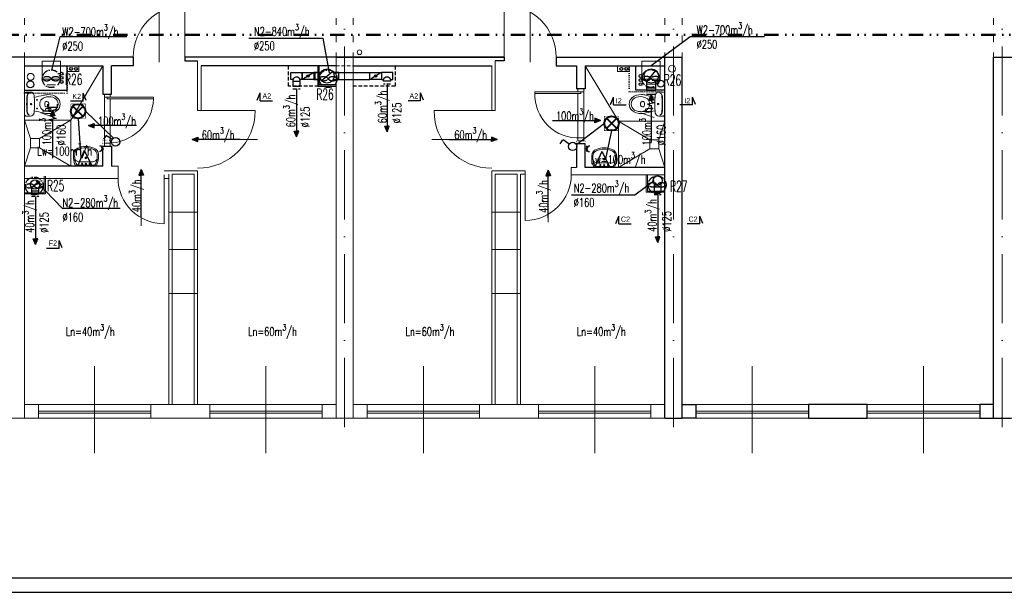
# Model space of a CAD drawing. Header units: millimetres. Extents: x -6513 to 30474, y -6915 to 65597.
# Tile 222 of 256: x 657 to 2364, y 25134 to 26127. Entities that reach past the tile are written whole.
import ezdxf
from ezdxf.enums import TextEntityAlignment as Align

# ---------------------------------------------------------------- set-up
doc = ezdxf.new("R2010")
doc.units = ezdxf.units.MM
for name, pattern in [('ACAD_ISO03W100', [30, 12, -18]), ('ACAD_ISO10W100', [18, 12, -3, 0, -3]), ('DASHED', [19.05, 12.7, -6.35]), ('DIVIDE2', [0.625, 0.25, -0.125, 0, -0.125, 0, -0.125]), ('DOT', [6.35, 0, -6.35])]:
    doc.linetypes.add(name, pattern=pattern)
doc.layers.get('0').update_dxf_attribs({"color": 8})
for name, color, linetype in [('A200_General07', 8, 'Continuous'), ('A200_General08', 8, 'Continuous'), ('A270_text04', 8, 'Continuous'), ('A_obudowy', 8, 'Continuous'), ('DB_inst_pomocn', 8, 'Continuous'), ('DB_WM_nawiew-opis', 8, 'Continuous')]:
    doc.layers.add(name, color=color, linetype=linetype)
for name, color, linetype, lineweight in [('A_cienka', 8, 'Continuous', 5), ('A_linia przekroj', 8, 'Continuous', 25), ('A_osie', 8, 'ACAD_ISO10W100', 5), ('A_przerywana', 8, 'ACAD_ISO03W100', 5), ('A_widok', 8, 'Continuous', 13), ('CH-W-WEWN-PPOŻ-PRZEWÓD', 8, 'DIVIDE2', 50), ('cieńkie', 8, 'Continuous', 9), ('DB-WM-nawiew-opis', 8, 'Continuous', 25), ('DB-WM-nawiew-opis-odnośnik', 8, 'Continuous', 30), ('DB-WM-wywiew-opis', 8, 'Continuous', 25), ('DB-WM-wywiew-opis-odnośnik', 8, 'Continuous', 30), ('DB_WM_nawiew', 8, 'Continuous', 30), ('DB_WM_wywiew', 8, 'Continuous', 30), ('DB_WM_ścianka nowa', 8, 'Continuous', 25), ('E_gniazda wtykowe', 1, 'Continuous', 30), ('E_oświetlenie', 1, 'Continuous', 30), ('E_technologia', 1, 'ACAD_ISO10W100', 30), ('noew ściany archwig', 8, 'Continuous', 9), ('R-TABELKA', 8, 'Continuous', 25), ('snitarne archwig nowe', 8, 'Continuous', 9), ('Stolarka ARCHWIG', 8, 'Continuous', 5), ('widokowe ARCHWIG', 8, 'Continuous', 5), ('wyburzenia', 8, 'DOT', 20), ('Ściany ARCHWIG', 8, 'Continuous', 30)]:
    doc.layers.add(name, color=color, linetype=linetype, lineweight=lineweight)
doc.styles.add('BRH', font='txt')
doc.styles.add('SIMPLEXD', font='SIMPLEX.SHX', dxfattribs={"width": 0.6})
doc.styles.get("Standard").update_dxf_attribs({"font": 'txt.shx', "width": 0.9})

# ---------------------------------------------------------------- blocks, each defined once
blk = doc.blocks.new('drzwi schem')
at = {"color": 252, "ltscale": 10}
blk.add_line((0.5, -0.093), (0.5, 1.04), dxfattribs=at)
at = {"color": 252}
blk.add_line((0, 0), (0, 1), dxfattribs=at)
blk.add_arc((0, 0), 1, 0, 90, dxfattribs=at)
blk = doc.blocks.new('klop oli 2')
at = {"layer": 'snitarne archwig nowe', "color": 252}
for p, q in [((0, 17.2), (0, 0)), ((3.8, 20.9), (10.5, 20.9)), ((0, -17.2), (0, 0)), ((3.8, 0), (3.8, 1)), ((3.8, 0), (3.8, -1)), ((38.9, 4.5), (37, 4.5)), ((38.9, -4.5), (37, -4.5)), ((3.8, -20.9), (10.5, -20.9))]:
    blk.add_line(p, q, dxfattribs=at)
for centre, radius in [((11.5, 0), 1.27), ((11.5, 0), 1.27), ((21.6, 7.5), 0.706), ((21.6, -7.5), 0.706)]:
    blk.add_circle(centre, radius, dxfattribs=at)
for centre, radius, start, end in [((3.8, 17.2), 3.76, 90, 180), ((8.4, 15), 3.76, 90, 173.7281), ((9, 15.1), 3.76, 100.2428, 173.7859), ((10.5, 14.9), 6.02, 6.7931, 90), ((144.9, 0), 141.2, 173.7281, 180), ((144.9, 0), 141.2, 180, 186.2719), ((144.9, 0), 140.5, 173.6694, 180), ((144.9, 0), 140.5, 180, 186.3306), ((-114.7, 0), 132.1, 0, 6.7931), ((-114.7, 0), 132.1, 353.2069, 0), ((80, -215.2), 235.3, 101.5744, 105.544), ((43.3, 0), 16.9, 173.7581, 180), ((43.3, 0), 16.9, 180, 186.2419), ((37.3, 0.7), 10.9, 117.4027, 173.7581), ((43.1, -10.6), 23.5, 101.6195, 117.4027), ((44.8, -39.8), 56.5, 94.3794, 102.2907), ((63.6, 0), 28.2, 173.3508, 180), ((63.6, 0), 28.2, 180, 186.6492), ((37, 3.1), 1.41, 90, 173.3508), ((42.4, -7.4), 20.3, 60.8839, 101.6195), ((38.9, 1.7), 2.82, 36.8699, 90), ((41.4, -8), 24.5, 51.2869, 92.3028), ((36.6, 0), 5.65, 0, 36.8699), ((36.6, 0), 5.65, 323.1301, 0), ((46.6, 0), 11.8, 0, 60.8839), ((46.6, 0), 11.8, 299.1161, 0), ((46.6, 0), 15.1, 0, 47.5638), ((46.6, 0), 15.1, 312.4362, 0), ((8.4, -15), 3.76, 186.2719, 270), ((9, -15.1), 3.76, 186.2141, 259.7572), ((10.5, -14.9), 6.02, 270, 353.2069), ((80, 215.2), 235.3, 254.456, 258.4256), ((37.3, -0.7), 10.9, 186.2419, 242.5973), ((43.1, 10.6), 23.5, 242.5973, 258.3805), ((44.8, 39.8), 56.5, 257.7093, 265.6206), ((37, -3.1), 1.41, 186.6492, 270), ((42.4, 7.4), 20.3, 258.3805, 299.1161), ((38.9, -1.7), 2.82, 270, 323.1301), ((41.4, 8), 24.5, 267.6972, 308.7131), ((3.8, -17.2), 3.76, 180, 270)]:
    blk.add_arc(centre, radius, start, end, dxfattribs=at)
blk = doc.blocks.new('umywalka oli2')
at = {"layer": 'snitarne archwig nowe', "color": 252}
for p, q in [((0, 17.6), (0, 0)), ((20.9, 21.6), (13.7, 21.6)), ((0, 0), (0, -17.6)), ((2, 15.4), (2, 0)), ((2, 0), (2, -15.4)), ((7.9, 0), (7.9, 10.8)), ((7.9, -10.8), (7.9, 0)), ((13.7, -21.6), (20.9, -21.6))]:
    blk.add_line(p, q, dxfattribs=at)
for centre, radius in [((4.1, 0), 1.11), ((4.5, 6.6), 0.994), ((14.5, 0), 1.48), ((14.5, 0), 0.946), ((4.5, -6.6), 0.994)]:
    blk.add_circle(centre, radius, dxfattribs=at)
for centre, radius, start, end in [((15.6, -9.9), 31.5, 93.3155, 119.5931), ((14.2, -1.1), 20.5, 88.5847, 126.5008), ((15.3, 12), 7.48, 91.7023, 188.8292), ((17.3, -1.9), 21.5, 82.9063, 97.0937), ((20.4, 10.2), 9.2, 23.1986, 92.7468), ((20.2, 9.5), 12.2, 20.9395, 86.4287), ((-1.2, 0), 33.1, 360, 24.6987), ((-1.2, 0), 33.1, 335.3013, 0), ((-3.2, 0), 37.4, 360, 21.6896), ((-3.2, 0), 37.4, 338.3104, 0), ((14.2, 1.1), 20.5, 233.4992, 271.4153), ((15.3, -12), 7.48, 171.1708, 268.2977), ((20.4, -10.2), 9.2, 267.2532, 336.8014), ((20.2, -9.5), 12.2, 273.5713, 339.0605), ((15.6, 9.9), 31.5, 240.4069, 266.6845), ((17.3, 1.9), 21.5, 262.9063, 277.0937)]:
    blk.add_arc(centre, radius, start, end, dxfattribs=at)
blk = doc.blocks.new('A$C2355049C')
at = {"layer": 'DB-WM-nawiew-opis-odnośnik'}
h = blk.add_hatch(color=256, dxfattribs=at)
h.paths.add_polyline_path([(0, -9.8), (3.9, -9.8), (0, 0)])
h.paths.add_polyline_path([(0, 0), (-3.9, -9.8), (0, -9.8)])
at = {"layer": 'DB-WM-nawiew-opis-odnośnik', "flags": 128}
for points in [[(0, 0), (-3.9, -9.8), (0, -9.8)], [(0, -82.9), (0, 0)], [(0, 0), (3.9, -9.8), (0, -9.8)]]:
    blk.add_lwpolyline(points, dxfattribs=at)
blk = doc.blocks.new('A$C620C4C60')
at = {"layer": 'DB-WM-wywiew-opis-odnośnik'}
h = blk.add_hatch(color=256, dxfattribs=at)
h.paths.add_polyline_path([(0, 0), (9.8, 3.9), (9.8, 0)])
h.paths.add_polyline_path([(9.8, 0), (9.8, -3.9), (0, 0)])
at = {"layer": 'DB-WM-wywiew-opis-odnośnik', "flags": 128}
for points in [[(0, 0), (9.8, 3.9), (9.8, 0)], [(0, 0), (12.1, 0)], [(0, 0), (9.8, -3.9), (9.8, 0)], [(12.1, 0), (14.4, -6.5), (16.6, 6.4), (18.9, 0)], [(18.9, 0), (82.9, 0)]]:
    blk.add_lwpolyline(points, dxfattribs=at)
blk = doc.blocks.new('Sect Mk right')
at = {"layer": 'A200_General07', "color": 1}
for p, q in [((0, 6.01), (0, -0.21)), ((0, 6.01), (3.92, 6.01)), ((0.29, 7.48), (3.92, 6.01))]:
    blk.add_line(p, q, dxfattribs=at)
at = {"layer": 'A270_text04', "color": 0, "style": 'BRH'}
blk.add_attdef('-', text='', height=4.51, dxfattribs=at).set_placement((1.77, 1.49), align=Align.MIDDLE)
blk = doc.blocks.new('gw1')
at = {"layer": 'E_gniazda wtykowe'}
for p, q in [((99083.8, 55839.3), (99080.1, 55839.3)), ((99083.8, 55833.1), (99083.8, 55845.4))]:
    blk.add_line(p, q, dxfattribs=at)
blk.add_arc((99089.8, 55839), 6.04, 87.7958, 267.7958, dxfattribs=at)
blk = doc.blocks.new('raster')
at = {"layer": 'E_oświetlenie', "lineweight": 40}
for p, q in [((-21.2, 21.2), (21.2, -21.2)), ((21.2, 21.2), (-21.2, -21.2))]:
    blk.add_line(p, q, dxfattribs=at)
at = {"layer": 'E_oświetlenie', "const_width": 2}
blk.add_lwpolyline([(-30, -30), (30, -30), (30, 30), (-30, 30)], close=True, dxfattribs=at)
at = {"layer": 'E_oświetlenie', "lineweight": 40}
blk.add_circle((0, 0), 30, dxfattribs=at)

msp = doc.modelspace()

# ---------------------------------------------------------------- hatches: boundary and pattern name
at = {"layer": 'DB_WM_nawiew'}
h = msp.add_hatch(color=256, dxfattribs=at)
edge = h.paths.add_edge_path()
edge.add_arc((1156.948, 26029.553), 2, 0, 360)
h = msp.add_hatch(color=256, dxfattribs=at)
edge = h.paths.add_edge_path()
edge.add_arc((1274.159, 26029.553), 2, 0, 360)

# ---------------------------------------------------------------- linework, layer by layer
at = {"layer": 'A_cienka'}
for p, q in [((965.554, 25793.357), (915.554, 25793.357)), ((1475.554, 25793.357), (1525.554, 25793.357)), ((965.554, 25728.548), (915.554, 25728.548)), ((1475.554, 25728.548), (1525.554, 25728.548)), ((965.554, 25652.467), (915.554, 25652.467)), ((1475.554, 25652.467), (1525.554, 25652.467)), ((665.554, 25460.062), (1205.554, 25460.062)), ((1235.554, 25460.062), (1775.554, 25460.062)), ((1805.554, 25460.062), (2345.554, 25460.062)), ((-2776.446, 25436.062), (2360.554, 25436.062)), ((-2776.446, 25436.062), (7544.554, 25436.062)), ((884.554, 25448.062), (689.554, 25448.062)), ((884.554, 25445.062), (689.554, 25445.062)), ((986.554, 25448.062), (1181.554, 25448.062)), ((986.554, 25445.062), (1181.554, 25445.062)), ((1454.554, 25448.062), (1259.554, 25448.062)), ((1454.554, 25445.062), (1259.554, 25445.062)), ((1556.554, 25448.062), (1751.554, 25448.062)), ((1556.554, 25445.062), (1751.554, 25445.062)), ((2024.554, 25448.062), (1829.554, 25448.062)), ((2024.554, 25445.062), (1829.554, 25445.062)), ((2126.554, 25448.062), (2321.554, 25448.062)), ((2126.554, 25445.062), (2321.554, 25445.062))]:
    msp.add_line(p, q, dxfattribs=at)
at = {"layer": 'A_cienka', "ltscale": 10}
for p, q in [((787.054, 25375.663), (787.054, 25526.46)), ((1084.054, 25375.663), (1084.054, 25526.46)), ((1357.054, 25375.663), (1357.054, 25526.46)), ((1654.054, 25375.663), (1654.054, 25526.46)), ((1927.054, 25375.663), (1927.054, 25526.46)), ((2224.054, 25375.663), (2224.054, 25526.46))]:
    msp.add_line(p, q, dxfattribs=at)
at = {"layer": 'A_cienka'}
msp.add_circle((1246.324, 26070.729), 4, dxfattribs=at)
at = {"layer": 'A_linia przekroj'}
for p, q in [((853.768, 26062.062), (613.554, 26062.062)), ((853.768, 26062.062), (853.768, 26047.062)), ((1497.339, 26062.062), (943.768, 26062.062)), ((943.768, 26062.062), (943.768, 26056.062)), ((943.768, 26056.062), (965.554, 26056.062)), ((1205.554, 26062.062), (1497.339, 26062.062)), ((1497.339, 26056.062), (1481.554, 26056.062)), ((1497.339, 26062.062), (1497.339, 26056.062)), ((1587.339, 26062.062), (1805.554, 26062.062)), ((1587.339, 26062.062), (1587.339, 26047.062)), ((1775.554, 25436.062), (1775.554, 26062.062)), ((1805.554, 25436.062), (1805.554, 26062.062)), ((2345.554, 25436.062), (2345.554, 26062.062)), ((2345.554, 26062.062), (2360.554, 26062.062)), ((2345.554, 26062.062), (2637.339, 26062.062)), ((853.768, 26047.062), (816.554, 26047.062)), ((1205.554, 26047.062), (971.554, 26047.062)), ((1235.554, 26047.062), (1475.554, 26047.062)), ((1587.339, 26047.062), (1622.554, 26047.062)), ((1775.554, 25436.062), (1805.554, 25436.062)), ((2345.554, 25436.062), (2360.554, 25436.062)), ((2345.554, 25436.062), (2375.554, 25436.062))]:
    msp.add_line(p, q, dxfattribs=at)
for points in [[(1805.554, 25460.062), (1829.554, 25460.062), (1829.554, 25436.062), (1805.554, 25436.062)], [(2024.554, 25436.062), (2126.554, 25436.062), (2126.554, 25460.062), (2024.554, 25460.062)], [(2345.554, 25460.062), (2321.554, 25460.062), (2321.554, 25436.062), (2345.554, 25436.062)]]:
    msp.add_lwpolyline(points, close=True, dxfattribs=at)
at = {"layer": 'A_obudowy', "linetype": 'ByBlock'}
for p, q in [((1173.948, 26047.062), (1173.948, 26012.061)), ((1175.948, 26047.062), (1175.948, 26014.561)), ((1175.948, 26014.561), (1205.554, 26014.561)), ((1173.948, 26012.061), (1205.554, 26012.061))]:
    msp.add_line(p, q, dxfattribs=at)
at = {"layer": 'A_obudowy', "linetype": 'DASHED', "ltscale": 0.5}
for points in [[(1174.948, 26012.061), (1123.248, 26012.061), (1123.248, 26047.062)], [(1307.859, 26047.062), (1307.859, 26012.061), (1235.554, 26012.061)]]:
    msp.add_lwpolyline(points, dxfattribs=at)
at = {"layer": 'A_osie', "ltscale": 10}
for p, q in [((1220.554, 25420.619), (1220.554, 27046.532)), ((1790.554, 25420.619), (1790.554, 27046.532)), ((2360.554, 25420.619), (2360.554, 27046.532))]:
    msp.add_line(p, q, dxfattribs=at)
at = {"layer": 'A_osie', "color": 252, "ltscale": 10}
msp.add_line((2360.554, 25420.619), (2360.554, 26934.427), dxfattribs=at)
at = {"layer": 'A_przerywana'}
for p, q in [((665.554, 26250.062), (665.554, 26062.062)), ((1205.554, 26250.062), (1205.554, 26062.062)), ((1235.554, 26250.062), (1235.554, 26062.062)), ((1775.554, 26250.062), (1775.554, 26062.062)), ((1805.554, 26250.062), (1805.554, 26062.062)), ((2345.554, 26250.062), (2345.554, 26062.062))]:
    msp.add_line(p, q, dxfattribs=at)
at = {"layer": 'A_przerywana', "linetype": 'DASHED', "ltscale": 0.5}
msp.add_line((1205.554, 26047.062), (1235.554, 26047.062), dxfattribs=at)
msp.add_line((1205.554, 26047.062), (1235.554, 26047.062), dxfattribs=at)
at = {"layer": 'A_przerywana', "linetype": 'ByBlock'}
for p, q in [((699.554, 25827.062), (699.554, 25856.062)), ((702.054, 25825.062), (702.054, 25856.062)), ((1743.054, 25828.062), (1743.054, 25858.062)), ((1745.554, 25830.062), (1745.554, 25858.062)), ((665.554, 25827.062), (699.554, 25827.062)), ((1775.554, 25828.062), (1743.054, 25828.062)), ((1775.554, 25830.062), (1745.554, 25830.062)), ((665.554, 25825.062), (702.054, 25825.062))]:
    msp.add_line(p, q, dxfattribs=at)
at = {"layer": 'A_widok', "ltscale": 5}
for p, q in [((665.554, 25436.062), (665.554, 26062.062)), ((965.554, 26056.062), (965.554, 25969.646)), ((1205.554, 25436.062), (1205.554, 26062.062)), ((1235.554, 25436.062), (1235.554, 26062.062)), ((1481.554, 26056.062), (1481.554, 25969.646)), ((971.554, 26047.062), (971.554, 25969.646)), ((1475.554, 26047.062), (1475.554, 25969.646)), ((965.554, 25969.646), (971.554, 25969.646)), ((1475.554, 25969.646), (1481.554, 25969.646)), ((827.647, 25873.062), (816.554, 25873.062)), ((827.647, 25873.062), (827.647, 25852.062)), ((965.554, 25865.062), (907.647, 25865.062)), ((965.554, 25460.062), (965.554, 25865.062)), ((1475.554, 25460.062), (1475.554, 25865.062)), ((1475.554, 25865.062), (1533.46, 25865.062)), ((1533.46, 25865.062), (1533.46, 25859.062)), ((1613.46, 25871.062), (1622.554, 25871.062)), ((1613.46, 25858.062), (1613.46, 25871.062)), ((827.647, 25852.062), (665.554, 25852.062)), ((907.647, 25858.062), (907.647, 25852.062)), ((915.554, 25852.062), (907.647, 25852.062)), ((915.554, 25460.062), (915.554, 25859.062)), ((921.554, 25460.062), (921.554, 25859.062)), ((959.554, 25859.062), (921.554, 25859.062)), ((959.554, 25460.062), (959.554, 25859.062)), ((1481.554, 25460.062), (1481.554, 25859.062)), ((1481.554, 25859.062), (1519.554, 25859.062)), ((1519.554, 25460.062), (1519.554, 25859.062)), ((1525.554, 25460.062), (1525.554, 25859.062)), ((1525.554, 25859.062), (1533.46, 25859.062)), ((1613.46, 25858.062), (1775.554, 25858.062)), ((640.554, 25436.062), (665.554, 25436.062)), ((1205.554, 25436.062), (1235.554, 25436.062))]:
    msp.add_line(p, q, dxfattribs=at)
for points in [[(665.554, 25460.062), (689.554, 25460.062), (689.554, 25436.062), (665.554, 25436.062)], [(884.554, 25436.062), (986.554, 25436.062), (986.554, 25460.062), (884.554, 25460.062)], [(1205.554, 25460.062), (1181.554, 25460.062), (1181.554, 25436.062), (1205.554, 25436.062)], [(1235.554, 25460.062), (1259.554, 25460.062), (1259.554, 25436.062), (1235.554, 25436.062)], [(1454.554, 25436.062), (1556.554, 25436.062), (1556.554, 25460.062), (1454.554, 25460.062)], [(1775.554, 25460.062), (1751.554, 25460.062), (1751.554, 25436.062), (1775.554, 25436.062)]]:
    msp.add_lwpolyline(points, close=True, dxfattribs=at)
at = {"layer": 'CH-W-WEWN-PPOŻ-PRZEWÓD', "ltscale": 100}
msp.add_line((-1626.274, 26100.933), (5850.073, 26100.933, 0), dxfattribs=at)
at = {"layer": 'cieńkie'}
for p, q in [((696.115, 26024.062), (696.115, 26055.062)), ((696.115, 26055.062), (728.115, 26055.062)), ((698.615, 26055.062), (725.615, 26055.062)), ((728.115, 26055.062), (728.115, 26024.062)), ((1735.554, 26055.062), (1767.554, 26055.062)), ((1735.554, 26024.062), (1735.554, 26055.062)), ((1738.054, 26055.062), (1765.054, 26055.062)), ((1767.554, 26055.062), (1767.554, 26024.062)), ((1767.554, 26024.062), (1767.554, 26038.062)), ((696.115, 26024.062), (710.115, 26024.062)), ((728.115, 26024.062), (696.115, 26024.062)), ((705.115, 26014.062), (719.115, 26014.062)), ((1735.554, 26024.062), (1749.554, 26024.062)), ((1767.554, 26024.062), (1735.554, 26024.062)), ((1744.554, 26015.562), (1758.554, 26015.562))]:
    msp.add_line(p, q, dxfattribs=at)
for centre in [(1788.18, 26042.129), (676.051, 26028.129)]:
    msp.add_circle(centre, 6, dxfattribs=at)
at = {"layer": 'DB-WM-nawiew-opis'}
for points in [[(1054.415, 26094.969), (1182.705, 26094.969), (1193.554, 26035.062)], [(831.323, 25800.042), (731.624, 25800.042), (685.813, 25847.062)], [(1613.994, 25823.217), (1723.662, 25823.217), (1757.091, 25848.528)]]:
    msp.add_lwpolyline(points, dxfattribs=at)
at = {"layer": 'DB-WM-wywiew-opis'}
for points in [[(842.661, 26097.314), (726.51, 26097.314), (712.115, 26039.434)], [(1948.651, 26097.314), (1819.764, 26097.314), (1751.709, 26047.204)]]:
    msp.add_lwpolyline(points, dxfattribs=at)
at = {"layer": 'DB_inst_pomocn'}
for centre, radius in [((729.796, 26033.486), 2.5), ((1733.604, 26029.532), 2.5), ((675.536, 26014.965), 6), ((729.796, 26026.43), 2.5), ((729.796, 26019.259), 2.5), ((1733.604, 26022.476), 2.5), ((1733.604, 26015.305), 2.5), ((1768.217, 26016.413), 6)]:
    msp.add_circle(centre, radius, dxfattribs=at)
at = {"layer": 'DB_WM_nawiew'}
for points in [[(1127.248, 26035.803), (1146.948, 26035.803), (1146.948, 26023.303), (1143.348, 26023.303)], [(1130.848, 26023.303), (1127.248, 26023.303), (1127.248, 26035.803)], [(1166.948, 26023.303), (1146.948, 26023.303), (1146.948, 26035.803), (1166.948, 26035.803)], [(1165.177, 26034.696), (1149.056, 26024.62)], [(1176.948, 26035.803), (1166.948, 26035.803), (1166.948, 26023.303), (1176.948, 26023.303)], [(1179.482, 26023.303), (1169.448, 26023.303), (1169.448, 26035.803), (1178.828, 26035.803)], [(1180.38, 26021.51), (1199.516, 26037.597)], [(1200.773, 26023.303), (1210.448, 26023.303), (1210.448, 26035.803), (1200.773, 26035.803)], [(1202.948, 26035.803), (1264.159, 26035.803)], [(1284.159, 26023.303), (1264.159, 26023.303), (1264.159, 26035.803), (1284.159, 26035.803)], [(1282.388, 26034.696), (1266.267, 26024.62)], [(1303.859, 26035.803), (1284.159, 26035.803), (1284.159, 26023.303), (1287.759, 26023.303)], [(1300.259, 26023.303), (1303.859, 26023.303), (1303.859, 26035.803)], [(1130.848, 26023.303), (1130.848, 26020.553), (1143.348, 26020.553), (1143.348, 26023.303)], [(1130.848, 26020.553), (1130.848, 26012.061), (1143.348, 26012.061), (1143.348, 26020.553)], [(1202.948, 26023.303), (1264.159, 26023.303)], [(1300.259, 26023.303), (1300.259, 26020.553), (1287.759, 26020.553), (1287.759, 26023.303)], [(677.904, 25836.111), (689.872, 25846.73)], [(1756.933, 25843.226), (1756.933, 25837.42), (1769.433, 25837.42), (1769.433, 25843.226)], [(677.638, 25836.427), (677.638, 25830.621), (690.138, 25830.621), (690.138, 25836.427)], [(677.638, 25831.621), (677.638, 25825.062), (690.138, 25825.062), (690.138, 25831.621)], [(1756.933, 25837.42), (1756.933, 25828.062), (1769.433, 25828.062), (1769.433, 25837.42)]]:
    msp.add_lwpolyline(points, dxfattribs=at)
at = {"layer": 'DB_WM_nawiew', "linetype": 'DASHED', "ltscale": 0.5}
for points in [[(1300.259, 26015.553), (1287.759, 26015.553)], [(1130.848, 26007.061), (1143.348, 26007.061)], [(677.638, 25821.062), (690.138, 25821.062)], [(1756.933, 25824.062), (1769.433, 25824.062)]]:
    msp.add_lwpolyline(points, dxfattribs=at)
at = {"layer": 'DB_WM_nawiew'}
for centre, radius in [((1156.948, 26029.553), 2), ((1189.948, 26029.553), 12.5), ((1274.159, 26029.553), 2), ((683.888, 25841.421), 8), ((1763.183, 25848.22), 8)]:
    msp.add_circle(centre, radius, dxfattribs=at)
for centre in [(1137.098, 26021.073), (1294.009, 26021.073)]:
    msp.add_arc(centre, 6.636, 19.636833, 160.363167, dxfattribs=at)
at = {"layer": 'DB_WM_wywiew'}
for points in [[(1744.276, 26019.776), (1760.143, 26039.092)], [(1744.054, 26019.862), (1744.054, 26009.062), (1760.054, 26009.062), (1760.054, 26019.862)], [(1744.054, 26015.862), (1744.054, 26005.062), (1760.054, 26005.062), (1760.054, 26015.862)], [(1760.054, 25997.384), (1744.054, 25997.384)], [(721.931, 25980.544), (721.931, 25975.201), (705.931, 25975.201), (705.931, 25980.544)]]:
    msp.add_lwpolyline(points, dxfattribs=at)
at = {"layer": 'DB_WM_wywiew', "linetype": 'DASHED', "ltscale": 0.5}
msp.add_lwpolyline([(722.002, 25970.206), (706.002, 25970.206)], dxfattribs=at)
at = {"layer": 'DB_WM_wywiew'}
msp.add_circle((1752.054, 26029.562), 12.5, dxfattribs=at)
at = {"layer": 'DB_WM_ścianka nowa'}
for points in [[(665.554, 26005.062), (739.554, 26005.062), (739.554, 26047.062)], [(1775.554, 26005.062), (1725.554, 26005.062), (1725.554, 26047.062)]]:
    msp.add_lwpolyline(points, dxfattribs=at)
at = {"layer": 'E_oświetlenie'}
for p, q in [((771.076, 25968.34), (819.543, 25921.458)), ((758.476, 25955.74), (763.344, 25887.465)), ((1670.738, 25947.362), (1622.554, 25910.1)), ((1683.338, 25934.762), (1673.01, 25885.789)), ((807.201, 25926.623), (802.5, 25919.846)), ((817.493, 25919.482), (807.201, 25926.623)), ((1598.158, 25918.729), (1593.456, 25911.953)), ((1609.843, 25911.589), (1599.551, 25918.729)), ((768.965, 25900.314), (757.722, 25874.616)), ((768.965, 25900.314), (782.506, 25874.261)), ((1666.24, 25898.815), (1654.996, 25873.118)), ((1666.24, 25898.815), (1679.78, 25872.762)), ((757.722, 25874.616), (782.506, 25874.261)), ((1654.996, 25873.118), (1679.78, 25872.762))]:
    msp.add_line(p, q, dxfattribs=at)
at = {"layer": 'E_oświetlenie', "const_width": 1.05}
for points in [[(782.506, 25874.261), (768.965, 25900.314), (757.722, 25874.616)], [(1679.78, 25872.762), (1666.24, 25898.815), (1654.996, 25873.118)]]:
    msp.add_lwpolyline(points, close=True, dxfattribs=at)
at = {"layer": 'E_oświetlenie'}
for centre in [(823.451, 25915.349), (1615.801, 25907.455)]:
    msp.add_circle(centre, 7.252, dxfattribs=at)
at = {"layer": 'E_technologia'}
for p, q in [((710.633, 26026.221), (713.037, 26023.442)), ((713.037, 26026.221), (710.633, 26023.442)), ((1190.747, 26026.221), (1193.151, 26023.442)), ((1193.151, 26026.221), (1190.747, 26023.442)), ((1750.147, 26026.596), (1752.552, 26023.816)), ((1752.552, 26026.596), (1750.147, 26023.816)), ((681.2, 25840.265), (683.604, 25837.486)), ((683.604, 25840.265), (681.2, 25837.486)), ((1761.095, 25842.202), (1763.499, 25839.423)), ((1763.499, 25842.202), (1761.095, 25839.423))]:
    msp.add_line(p, q, dxfattribs=at)
for centre in [(711.835, 26024.832), (1191.949, 26024.832), (1751.349, 26025.206), (682.402, 25838.876), (1762.297, 25840.813)]:
    msp.add_circle(centre, 15.427, dxfattribs=at)
for centre, start_param, end_param in [((704.208, 26024.832), 3.54986568, 9.01650493), ((719.462, 26024.832), 0.40827303, 5.87491228), ((1184.322, 26024.832), 3.54986568, 9.01650493), ((1199.576, 26024.832), 0.40827303, 5.87491228), ((1743.723, 26025.206), 3.54986568, 9.01650493), ((1758.976, 26025.206), 0.40827303, 5.87491228), ((1754.67, 25840.813), 3.54986568, 9.01650493), ((1769.924, 25840.813), 0.40827303, 5.87491228), ((674.775, 25838.876), 3.54986568, 9.01650493), ((690.029, 25838.876), 0.40827303, 5.87491228)]:
    msp.add_ellipse(centre, major_axis=(-7, 0), ratio=0.5, start_param=start_param, end_param=end_param, dxfattribs=at)
at = {"layer": 'R-TABELKA'}
for p, q in [((-3011.084, 25159.133), (8302.828, 25159.133)), ((-3136.084, 25134.133), (8327.828, 25134.133))]:
    msp.add_line(p, q, dxfattribs=at)
at = {"layer": 'snitarne archwig nowe'}
msp.add_line((1695.397, 25951.013), (1637.554, 26047.062), dxfattribs=at)
for points in [[(745.6, 25953.153), (801.554, 26047.062)], [(665.554, 25953.218), (745.71, 25953.218), (745.71, 25873.062)], [(675.71, 25921.218), (665.71, 25953.218)], [(691.71, 25921.218), (745.71, 25953.218)], [(1695.397, 25870.857), (1695.397, 25951.013), (1775.554, 25951.013)], [(1749.397, 25919.013), (1695.397, 25951.013)], [(1765.397, 25919.013), (1775.397, 25951.013)], [(675.71, 25905.218), (665.71, 25873.218)], [(691.71, 25905.218), (745.71, 25873.218)], [(1749.397, 25903.013), (1695.397, 25871.013)], [(1765.397, 25903.013), (1775.397, 25871.013)]]:
    msp.add_lwpolyline(points, dxfattribs=at)
for points in [[(675.71, 25905.218), (691.71, 25905.218), (691.71, 25921.218), (675.71, 25921.218)], [(1765.397, 25919.013), (1749.397, 25919.013), (1749.397, 25903.013), (1765.397, 25903.013)]]:
    msp.add_lwpolyline(points, close=True, dxfattribs=at)
at = {"layer": 'Stolarka ARCHWIG'}
for p, q in [((1630.054, 26002.062), (1550.054, 26002.062)), ((1550.054, 25999.062), (1550.054, 26002.062)), ((1550.054, 25999.062), (1630.054, 25999.062)), ((1630.054, 25999.062), (1630.054, 26002.062)), ((809.054, 25990.062), (809.054, 25993.062)), ((809.054, 25990.062), (809.054, 25993.062)), ((809.054, 25993.062), (889.054, 25993.062)), ((889.054, 25990.062), (809.054, 25990.062)), ((889.054, 25993.062), (889.054, 25990.062))]:
    msp.add_line(p, q, dxfattribs=at)
for points in [[(809.054, 25998.062), (804.054, 25998.062), (804.054, 25993.062), (814.054, 25993.062), (814.054, 25998.062), (806.554, 25998.062)], [(809.054, 25998.062), (804.054, 25998.062), (804.054, 25993.062), (814.054, 25993.062), (814.054, 25998.062), (806.554, 25998.062)], [(1630.054, 26007.062), (1635.054, 26007.062), (1635.054, 26002.062), (1625.054, 26002.062), (1625.054, 26007.062), (1632.554, 26007.062)], [(1625.054, 25999.062), (1625.054, 25921.953)], [(1635.054, 25922.062), (1635.054, 26002.062)], [(804.054, 25912.945), (804.054, 25992.945)], [(814.054, 25989.945), (814.054, 25912.945)], [(809.054, 25913.062), (804.054, 25913.062), (804.054, 25908.062), (814.054, 25908.062), (814.054, 25913.062), (806.554, 25913.062)], [(1630.054, 25922.062), (1635.054, 25922.062), (1635.054, 25917.062), (1625.054, 25917.062), (1625.054, 25922.062), (1632.554, 25922.062)], [(1630.054, 25922.062), (1635.054, 25922.062), (1635.054, 25917.062), (1625.054, 25917.062), (1625.054, 25922.062), (1632.554, 25922.062)]]:
    msp.add_lwpolyline(points, dxfattribs=at)
for centre, radius, start, end in [((1625.91, 25997.854), 75.905, 177.955304, 273.129127), ((809.708, 25992.441), 79.382, 269.527921, 358.282698)]:
    msp.add_arc(centre, radius, start, end, dxfattribs=at)
at = {"layer": 'widokowe ARCHWIG'}
for p, q in [((755.554, 26047.062), (735.554, 26047.062)), ((739.554, 26047.062), (739.554, 26037.062)), ((739.554, 26037.062), (759.554, 26037.062)), ((759.554, 26037.062), (759.554, 26047.062)), ((1710.554, 26047.062), (1690.554, 26047.062)), ((1693.554, 26047.062), (1693.554, 26037.062)), ((1693.554, 26037.062), (1713.554, 26037.062)), ((1713.554, 26037.062), (1713.554, 26047.062))]:
    msp.add_line(p, q, dxfattribs=at)
at = {"layer": 'wyburzenia', "ltscale": 0.5}
for p, q in [((739.554, 26000.062), (739.554, 26047.062)), ((1713.554, 26047.062), (1713.554, 26002.062)), ((665.554, 26000.062), (739.554, 26000.062)), ((1713.554, 26002.062), (1775.554, 26002.062))]:
    msp.add_line(p, q, dxfattribs=at)
at = {"layer": 'wyburzenia', "ltscale": 0.2}
for points in [[(801.554, 25918.062), (816.554, 25918.062), (816.554, 25908.062), (801.554, 25908.062)], [(1622.554, 25917.062), (1637.554, 25917.062), (1637.554, 25912.062), (1622.554, 25912.062)]]:
    msp.add_lwpolyline(points, close=True, dxfattribs=at)
at = {"layer": 'Ściany ARCHWIG'}
for p, q in [((665.554, 26047.062), (801.554, 26047.062)), ((801.554, 26047.062), (801.554, 25998.062)), ((816.554, 25998.062), (816.554, 26047.062)), ((1622.554, 26047.062), (1622.554, 26007.062)), ((1637.554, 26047.062), (1637.554, 26007.062)), ((1637.554, 26047.062), (1775.554, 26047.062)), ((801.554, 25998.062), (816.554, 25998.062)), ((801.554, 25998.062), (816.554, 25998.062)), ((801.554, 25998.062), (816.554, 25998.062)), ((801.554, 25998.062), (816.554, 25998.062)), ((1637.554, 26007.062), (1622.554, 26007.062)), ((1637.554, 25912.062), (1622.554, 25912.062)), ((1622.554, 25912.062), (1622.554, 25871.062)), ((1637.554, 25912.062), (1622.554, 25912.062)), ((1637.554, 25871.062), (1637.554, 25912.062)), ((801.554, 25908.062), (816.554, 25908.062)), ((801.554, 25873.062), (801.554, 25908.062)), ((816.554, 25908.062), (816.554, 25873.062)), ((801.554, 25873.062), (665.554, 25873.062)), ((1775.554, 25871.062), (1637.554, 25871.062))]:
    msp.add_line(p, q, dxfattribs=at)
for centre in [(746.206, 26041.725), (754.723, 26041.725), (1700.206, 26041.725), (1708.723, 26041.725)]:
    msp.add_circle(centre, 2.5, dxfattribs=at)

# ---------------------------------------------------------------- block references
at = {"layer": 'A200_General08'}
ref = msp.add_blockref('Sect Mk right', (746.274, 25985.948), dxfattribs=dict(at, xscale=-3.5, yscale=3.5, zscale=3.5, rotation=270))
ref.add_attrib('-', 'K2', dxfattribs={"layer": 'A270_text04', "color": 7, "height": 9, "style": 'BRH'}).set_placement((756.01, 25994.184), align=Align.MIDDLE)
ref = msp.add_blockref('Sect Mk right', (1094.913, 25986.564), dxfattribs=dict(at, xscale=3.5, yscale=3.5, zscale=3.5, rotation=90))
ref.add_attrib('-', 'A2', dxfattribs={"layer": 'A270_text04', "color": 7, "height": 9, "style": 'BRH'}).set_placement((1085.607, 25994.981), align=Align.MIDDLE)
ref = msp.add_blockref('Sect Mk right', (1331.138, 25986.564), dxfattribs=dict(at, xscale=-3.5, yscale=3.5, zscale=3.5, rotation=270))
ref.add_attrib('-', 'A2', dxfattribs={"layer": 'A270_text04', "color": 7, "height": 9, "style": 'BRH'}).set_placement((1340.444, 25994.981), align=Align.MIDDLE)
ref = msp.add_blockref('Sect Mk right', (1707.627, 25979.388), dxfattribs=dict(at, xscale=3.5, yscale=3.5, zscale=3.5, rotation=90))
ref.add_attrib('-', 'I2', dxfattribs={"layer": 'A270_text04', "color": 7, "height": 9, "style": 'BRH'}).set_placement((1695.644, 25986.663), align=Align.MIDDLE)
ref = msp.add_blockref('Sect Mk right', (1802.521, 25979.388), dxfattribs=dict(at, xscale=-3.5, yscale=3.5, zscale=3.5, rotation=270))
ref.add_attrib('-', 'I2', dxfattribs={"layer": 'A270_text04', "color": 7, "height": 9, "style": 'BRH'}).set_placement((1814.505, 25986.663), align=Align.MIDDLE)
ref = msp.add_blockref('Sect Mk right', (1716.657, 25772.88), dxfattribs=dict(at, xscale=3.5, yscale=3.5, zscale=3.5, rotation=90))
ref.add_attrib('-', 'C2', dxfattribs={"layer": 'A270_text04', "color": 7, "height": 9, "style": 'BRH'}).set_placement((1707.351, 25781.296), align=Align.MIDDLE)
ref = msp.add_blockref('Sect Mk right', (1815.22, 25772.88), dxfattribs=dict(at, xscale=-3.5, yscale=3.5, zscale=3.5, rotation=270))
ref.add_attrib('-', 'C2', dxfattribs={"layer": 'A270_text04', "color": 7, "height": 9, "style": 'BRH'}).set_placement((1824.525, 25781.296), align=Align.MIDDLE)
ref = msp.add_blockref('Sect Mk right', (704.649, 25730.458), dxfattribs=dict(at, xscale=-3.5, yscale=3.5, zscale=3.5, rotation=270))
ref.add_attrib('-', 'F2', dxfattribs={"layer": 'A270_text04', "color": 7, "height": 9, "style": 'BRH'}).set_placement((714.82, 25739.913), align=Align.MIDDLE)
at = {"layer": 'A_cienka'}
for p, xscale, yscale, zscale, rotation in [((965.554, 25969.646), 100, 100, 100, 270), ((1475.554, 25969.646), -100, 100, 100, 90), ((907.647, 25853.062), 80, 80, 80, 180), ((1533.46, 25859.062), -80, 80, 80, 180)]:
    msp.add_blockref('drzwi schem', p, dxfattribs=dict(at, xscale=xscale, yscale=yscale, zscale=zscale, rotation=rotation))
at = {"layer": 'A_widok', "ltscale": 5, "xscale": -90, "yscale": 90, "zscale": 90, "rotation": 359.9999999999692}
msp.add_blockref('drzwi schem', (943.768, 26062.062), dxfattribs=at)
at = {"layer": 'A_widok', "ltscale": 5, "xscale": 90, "yscale": 90, "zscale": 90}
msp.add_blockref('drzwi schem', (1497.339, 26062.062), dxfattribs=at)
at = {"layer": 'DB_WM_nawiew', "xscale": -1}
for p, rotation in [((1294.009, 25932.618), 180), ((1663.882, 25952.343), 270), ((1484.832, 25919.646), 270)]:
    msp.add_blockref('A$C2355049C', p, dxfattribs=dict(at, rotation=rotation))
at = {"layer": 'DB_WM_nawiew'}
for p, rotation in [((1137.098, 25924.126), 180), ((776.537, 25943.469), 90), ((956.275, 25919.646), 90), ((684.533, 25737.126), 180), ((1763.205, 25741.067), 180)]:
    msp.add_blockref('A$C2355049C', p, dxfattribs=dict(at, rotation=rotation))
at = {"layer": 'DB_WM_nawiew', "xscale": -1}
for p in [(867.647, 25867.485), (1573.46, 25866.485)]:
    msp.add_blockref('A$C2355049C', p, dxfattribs=at)
at = {"layer": 'DB_WM_wywiew', "xscale": -1, "rotation": 90}
for p in [(1752.054, 25997.384), (713.931, 25970.201)]:
    msp.add_blockref('A$C620C4C60', p, dxfattribs=at)
at = {"layer": 'E_oświetlenie', "lineweight": 40, "xscale": 0.4199999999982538, "yscale": 0.4200000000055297, "zscale": 0.4199999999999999, "rotation": 180}
for p in [(758.476, 25968.34), (1683.338, 25947.362)]:
    msp.add_blockref('raster', p, dxfattribs=at)
at = {"layer": 'E_oświetlenie', "zscale": 0.7874999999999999}
for p, xscale, yscale, rotation in [((79760.299, 68181.446), 0.7875000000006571, 0.7875000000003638, 178.7624398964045), ((-77319.534, -16374.506), 0.7875000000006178, 0.7874999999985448, 358.7624398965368)]:
    msp.add_blockref('gw1', p, dxfattribs=dict(at, xscale=xscale, yscale=yscale, rotation=rotation))
at = {"layer": 'noew ściany archwig', "xscale": -1, "rotation": 270}
for p in [(772.023, 25872.985), (1670.461, 25870.771)]:
    msp.add_blockref('umywalka oli2', p, dxfattribs=at)
at = {"layer": 'snitarne archwig nowe'}
msp.add_blockref('klop oli 2', (665.554, 25980.8), dxfattribs=at)
at = {"layer": 'snitarne archwig nowe', "xscale": -1}
msp.add_blockref('klop oli 2', (1775.554, 25980.836), dxfattribs=at)

# ---------------------------------------------------------------- texts
at = {"layer": 'DB-WM-nawiew-opis', "char_height": 15, "width": 37.14159, "attachment_point": 1}
for s, insert in [('\\A1;{\\Fsimplex|c238;\\W0.7;N2-840m\\H0.7x;\\S3^ ;\\H1.4286x;/h\\P%%C250}', (1063.363, 26119.337)), ('\\A1;{\\Fsimplex|c238;\\W0.7;100m\\H0.7x;\\S3^ ;\\H1.4286x;/h}', (793.032, 25964)), ('\\A1;{\\Fsimplex|c238;\\W0.7;100m\\H0.7x;\\S3^ ;\\H1.4286x;/h}', (1586.872, 25972.874)), ('\\A1;{\\Fsimplex|c238;\\W0.7;60m\\H0.7x;\\S3^ ;\\H1.4286x;/h}', (972.77, 25940.177)), ('\\A1;{\\Fsimplex|c238;\\W0.7;60m\\H0.7x;\\S3^ ;\\H1.4286x;/h}', (1410.576, 25940.177)), ('\\A1;{\\Fsimplex|c238;\\W0.7;N2-280m\\H0.7x;\\S3^ ;\\H1.4286x;/h\\P%%C160}', (1617.576, 25847.879)), ('\\A1;{\\Fsimplex|c238;\\W0.7;N2-280m\\H0.7x;\\S3^ ;\\H1.4286x;/h\\P%%C160}', (731.339, 25822.352))]:
    msp.add_mtext(s, dxfattribs=dict(at, insert=insert))
at = {"layer": 'DB-WM-nawiew-opis', "char_height": 15, "width": 37.14159, "attachment_point": 1, "rotation": 90}
for s, insert in [('\\A1;{\\Fsimplex|c238;\\W0.7;60m\\H0.7x;\\S3^ ;\\H1.4286x;/h\\P%%C125}', (1273.39, 25947.471)), ('\\A1;{\\Fsimplex|c238;\\W0.7;60m\\H0.7x;\\S3^ ;\\H1.4286x;/h\\P%%C125}', (1114.517, 25940.47)), ('\\A1;{\\Fsimplex|c238;\\W0.7;40m\\H0.7x;\\S3^ ;\\H1.4286x;/h}', (847.115, 25793.229)), ('\\A1;{\\Fsimplex|c238;\\W0.7;40m\\H0.7x;\\S3^ ;\\H1.4286x;/h}', (1552.929, 25792.229)), ('\\A1;{\\Fsimplex|c238;\\W0.7;40m\\H0.7x;\\S3^ ;\\H1.4286x;/h\\P%%C125}', (1741.246, 25759.269)), ('\\A1;{\\Fsimplex|c238;\\W0.7;40m\\H0.7x;\\S3^ ;\\H1.4286x;/h\\P%%C125}', (661.951, 25757.47))]:
    msp.add_mtext(s, dxfattribs=dict(at, insert=insert))
at = {"layer": 'DB-WM-wywiew-opis', "char_height": 15, "width": 37.14159, "attachment_point": 1}
for s, insert in [('\\A1;{\\Fsimplex|c238;\\W0.7;W2-700m\\H0.7x;\\S3^ ;\\H1.4286x;/h\\P%%C250}', (731.036, 26118.928)), ('\\A1;{\\Fsimplex|c238;\\W0.7;W2-700m\\H0.7x;\\S3^ ;\\H1.4286x;/h\\P%%C250}', (1830.683, 26122.064)), ('\\A1;{\\Fsimplex|c238;\\W0.7;Lw=100m\\H0.7x;\\S3^ ;\\H1.4286x;/h}', (687.597, 25911.919)), ('\\A1;{\\Fsimplex|c238;\\W0.7;Lw=100m\\H0.7x;\\S3^ ;\\H1.4286x;/h}', (1647.172, 25897.285))]:
    msp.add_mtext(s, dxfattribs=dict(at, insert=insert))
at = {"layer": 'DB-WM-wywiew-opis', "char_height": 15, "width": 37.14159, "attachment_point": 1, "rotation": 90}
for insert in [(691.615, 25909.278), (1731.837, 25908.934)]:
    msp.add_mtext('\\A1;{\\Fsimplex|c238;\\W0.7;100m\\H0.7x;\\S3^ ;\\H1.4286x;/h\\P%%C160}', dxfattribs=dict(at, insert=insert))
at = {"layer": 'DB_WM_nawiew-opis', "char_height": 15, "width": 37.14159, "attachment_point": 1}
for s, insert in [('\\A1;{\\Fsimplex|c238;\\W0.7;Ln=40m\\H0.7x;\\S3^ ;\\H1.4286x;/h}', (737.245, 25598.813)), ('\\A1;{\\Fsimplex|c238;\\W0.7;Ln=60m\\H0.7x;\\S3^ ;\\H1.4286x;/h}', (1053.129, 25598.813)), ('\\A1;{\\Fsimplex|c238;\\W0.7;Ln=60m\\H0.7x;\\S3^ ;\\H1.4286x;/h}', (1326.129, 25598.813)), ('\\A1;{\\Fsimplex|c238;\\W0.7;Ln=40m\\H0.7x;\\S3^ ;\\H1.4286x;/h}', (1623.129, 25598.813))]:
    msp.add_mtext(s, dxfattribs=dict(at, insert=insert))
at = {"layer": 'E_technologia', "style": 'SIMPLEXD', "width": 0.6}
for s, p in [('R26', (735.755, 26013.986)), ('R26', (1773.85, 26012.798)), ('R26', (1171.442, 25988.203)), ('R25', (704.478, 25829.79)), ('R27', (1784.797, 25828.405))]:
    msp.add_text(s, height=19.2, dxfattribs=at).set_placement(p)

doc.saveas('drawing.dxf')
